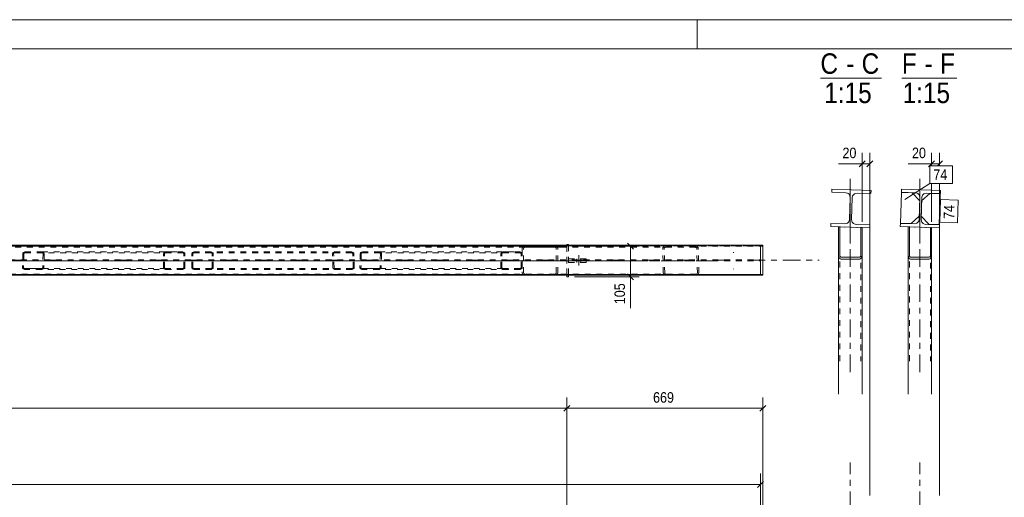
# Model space of a CAD drawing. Header units: millimetres. Extents: x 0 to 914, y 0 to 420.
# Tile 8 of 9: x 588 to 756, y 338 to 420. Entities that reach past the tile are written whole.
import ezdxf

# ---------------------------------------------------------------- set-up
doc = ezdxf.new("R2010")
doc.units = ezdxf.units.MM
for name, pattern in [('XKITLINE00', [0]), ('XKITLINE01', [4, 1, -1, 1, -1]), ('XKITLINE02', [4, 2, -2]), ('XKITLINE03', [6, 3, -1, 1, -1])]:
    doc.linetypes.add(name, pattern=pattern)
for name, color, linetype, lineweight in [('Arkusz rysunku', 3, 'Continuous', 0), ('Element', 2, 'Continuous', 0), ('Inny typ obiektu', 7, 'Continuous', 0), ('Wymiar', 4, 'Continuous', 0), ('Znak elementu', 2, 'Continuous', 0), ('Śruba', 3, 'Continuous', 0)]:
    doc.layers.add(name, color=color, linetype=linetype, lineweight=lineweight)
doc.styles.add('ARIAL', font='ARIAL.TTF')

msp = doc.modelspace()

# ---------------------------------------------------------------- linework, layer by layer
at = {"layer": 'Arkusz rysunku', "linetype": 'XKITLINE00', "lineweight": 0}
for p, q in [((914, 420), (0, 420)), ((704, 415), (704, 420)), ((909, 415), (5, 415))]:
    msp.add_line(p, q, dxfattribs=at)
at = {"layer": 'Element', "linetype": 'XKITLINE03', "lineweight": 0}
for p, q in [((730.11, 392.79), (730.11, 358.86)), ((730.11, 382.63), (730.11, 392.79)), ((741.98, 392.79), (741.98, 358.86)), ((741.98, 382.63), (741.98, 392.79)), ((730.21, 387.74), (730.21, 387.74)), ((742.07, 387.74), (742.07, 387.74)), ((106.58, 378.91), (724.78, 378.91)), ((139.62, 378.83), (691.73, 378.83)), ((591.7, 378.83), (556.37, 378.83)), ((620.38, 378.83), (585.05, 378.83)), ((649.26, 378.83), (613.93, 378.83)), ((677.95, 378.83), (642.62, 378.83)), ((706.83, 378.83), (671.5, 378.83)), ((730.11, 324.38), (730.11, 344.38)), ((741.98, 324.38), (741.98, 344.38))]:
    msp.add_line(p, q, dxfattribs=at)
at = {"layer": 'Element', "linetype": 'XKITLINE00', "lineweight": 0}
for p, q in [((726.96, 390.51), (726.98, 391.04)), ((726.96, 390.51), (726.98, 391.04)), ((729.33, 390.44), (726.96, 390.51)), ((729.33, 390.44), (726.96, 390.51)), ((726.98, 391.04), (733.64, 390.83)), ((726.98, 391.04), (733.64, 390.83)), ((729.33, 390.44), (729.63, 390.37)), ((729.33, 390.44), (729.63, 390.37)), ((730.05, 389.92), (730.1, 389.61)), ((730.05, 389.92), (730.1, 389.61)), ((730.43, 389.6), (730.5, 389.91)), ((730.43, 389.6), (730.5, 389.91)), ((730.95, 390.32), (731.26, 390.38)), ((730.95, 390.32), (731.26, 390.38)), ((733.62, 390.3), (731.26, 390.38)), ((733.62, 390.3), (731.26, 390.38)), ((733.64, 390.83), (733.62, 390.3)), ((733.64, 390.83), (733.62, 390.3)), ((738.86, 390.48), (738.69, 385.21)), ((738.83, 390.51), (738.84, 391.04)), ((738.83, 390.51), (738.84, 391.04)), ((741.19, 390.44), (738.83, 390.51)), ((741.19, 390.44), (738.83, 390.51)), ((738.84, 391.04), (745.51, 390.83)), ((738.84, 391.04), (745.51, 390.83)), ((738.86, 390.48), (740.66, 390.42)), ((740.66, 390.42), (741.95, 389.05)), ((741.19, 390.44), (741.5, 390.37)), ((741.19, 390.44), (741.5, 390.37)), ((741.91, 389.92), (741.97, 389.61)), ((741.91, 389.92), (741.97, 389.61)), ((742.28, 389.03), (743.66, 390.33)), ((742.3, 389.6), (742.37, 389.91)), ((742.3, 389.6), (742.37, 389.91)), ((742.82, 390.32), (743.12, 390.38)), ((742.82, 390.32), (743.12, 390.38)), ((745.49, 390.3), (743.12, 390.38)), ((745.49, 390.3), (743.12, 390.38)), ((743.66, 390.33), (745.46, 390.27)), ((745.46, 390.27), (745.29, 385)), ((745.51, 390.83), (745.49, 390.3)), ((745.51, 390.83), (745.49, 390.3)), ((729.98, 385.88), (730.1, 389.61)), ((729.98, 385.88), (730.1, 389.61)), ((730.32, 385.87), (730.43, 389.6)), ((730.32, 385.87), (730.43, 389.6)), ((741.85, 385.88), (741.97, 389.61)), ((741.85, 385.88), (741.97, 389.61)), ((742.18, 385.87), (742.3, 389.6)), ((742.18, 385.87), (742.3, 389.6)), ((741.87, 386.45), (740.49, 385.16)), ((743.49, 385.06), (742.2, 386.44)), ((726.78, 384.65), (726.79, 385.18)), ((726.78, 384.65), (726.79, 385.18)), ((726.79, 385.18), (729.16, 385.11)), ((726.79, 385.18), (729.16, 385.11)), ((729.47, 385.16), (729.16, 385.11)), ((729.47, 385.16), (729.16, 385.11)), ((729.98, 385.88), (729.91, 385.58)), ((729.98, 385.88), (729.91, 385.58)), ((730.37, 385.56), (730.32, 385.87)), ((730.37, 385.56), (730.32, 385.87)), ((731.09, 385.04), (730.79, 385.12)), ((731.09, 385.04), (730.79, 385.12)), ((731.09, 385.04), (733.46, 384.97)), ((731.09, 385.04), (733.46, 384.97)), ((733.46, 384.97), (733.44, 384.44)), ((733.46, 384.97), (733.44, 384.44)), ((738.64, 384.65), (738.66, 385.18)), ((738.64, 384.65), (738.66, 385.18)), ((738.66, 385.18), (741.02, 385.11)), ((738.66, 385.18), (741.02, 385.11)), ((738.69, 385.21), (740.49, 385.16)), ((741.33, 385.16), (741.02, 385.11)), ((741.33, 385.16), (741.02, 385.11)), ((741.85, 385.88), (741.78, 385.58)), ((741.85, 385.88), (741.78, 385.58)), ((742.23, 385.56), (742.18, 385.87)), ((742.23, 385.56), (742.18, 385.87)), ((742.96, 385.04), (742.65, 385.12)), ((742.96, 385.04), (742.65, 385.12)), ((742.96, 385.04), (745.32, 384.97)), ((742.96, 385.04), (745.32, 384.97)), ((745.29, 385), (743.49, 385.06)), ((745.32, 384.97), (745.3, 384.44)), ((745.32, 384.97), (745.3, 384.44)), ((733.44, 384.44), (726.78, 384.65)), ((733.44, 384.44), (726.78, 384.65)), ((728.11, 384.6), (728.31, 384.6)), ((728.11, 379.8), (728.11, 384.6)), ((728.11, 384.6), (728.31, 384.6)), ((728.11, 379.8), (728.11, 384.6)), ((728.31, 384.6), (728.31, 379.8)), ((728.31, 379.8), (728.31, 384.6)), ((732.11, 384.48), (731.91, 384.49)), ((731.91, 384.49), (731.91, 379.8)), ((732.11, 384.48), (731.91, 384.49)), ((731.91, 384.49), (731.91, 379.8)), ((732.11, 379.8), (732.11, 384.48)), ((732.11, 379.8), (732.11, 384.48)), ((745.3, 384.44), (738.64, 384.65)), ((745.3, 384.44), (738.64, 384.65)), ((739.98, 384.6), (740.18, 384.6)), ((739.98, 379.8), (739.98, 384.6)), ((739.98, 384.6), (740.18, 384.6)), ((739.98, 379.8), (739.98, 384.6)), ((740.18, 384.6), (740.18, 379.8)), ((740.18, 379.8), (740.18, 384.6)), ((743.98, 384.48), (743.78, 384.49)), ((743.78, 384.49), (743.78, 379.8)), ((743.98, 384.48), (743.78, 384.49)), ((743.78, 384.49), (743.78, 379.8)), ((743.98, 379.8), (743.98, 384.48)), ((743.98, 379.8), (743.98, 384.48)), ((116.58, 381.48), (714.78, 381.48)), ((681.73, 381.58), (681.73, 381.48)), ((682.03, 381.58), (681.73, 381.58)), ((682.03, 381.58), (682.03, 381.48)), ((714.78, 381.48), (714.78, 376.48)), ((714.78, 381.47), (715.18, 381.47)), ((715.18, 381.47), (715.18, 376.34)), ((728.11, 379.8), (728.11, 356.02)), ((728.11, 379.8), (728.14, 379.53)), ((728.11, 379.8), (728.14, 379.53)), ((728.33, 379.66), (728.31, 379.8)), ((728.33, 379.66), (728.31, 379.8)), ((731.91, 379.8), (731.9, 379.66)), ((731.91, 379.8), (731.9, 379.66)), ((732.08, 379.53), (732.11, 379.8)), ((732.08, 379.53), (732.11, 379.8)), ((732.11, 379.8), (732.11, 356.02)), ((739.98, 379.8), (739.98, 356.02)), ((739.98, 379.8), (740.01, 379.53)), ((739.98, 379.8), (740.01, 379.53)), ((740.19, 379.66), (740.18, 379.8)), ((740.19, 379.66), (740.18, 379.8)), ((743.78, 379.8), (743.76, 379.66)), ((743.78, 379.8), (743.76, 379.66)), ((743.95, 379.53), (743.98, 379.8)), ((743.95, 379.53), (743.98, 379.8)), ((743.98, 379.8), (743.98, 356.02)), ((728.37, 379.55), (728.33, 379.66)), ((728.37, 379.55), (728.33, 379.66)), ((728.36, 379.14), (728.51, 379.09)), ((728.36, 379.14), (728.51, 379.09)), ((728.43, 379.47), (728.37, 379.55)), ((728.43, 379.47), (728.37, 379.55)), ((728.51, 379.45), (728.43, 379.47)), ((728.51, 379.45), (728.43, 379.47)), ((728.51, 379.45), (731.71, 379.45)), ((728.51, 379.45), (731.71, 379.45)), ((728.51, 379.09), (731.71, 379.09)), ((728.51, 379.09), (731.71, 379.09)), ((731.79, 379.47), (731.71, 379.45)), ((731.79, 379.47), (731.71, 379.45)), ((731.71, 379.09), (731.86, 379.14)), ((731.71, 379.09), (731.86, 379.14)), ((731.85, 379.55), (731.79, 379.47)), ((731.85, 379.55), (731.79, 379.47)), ((731.9, 379.66), (731.85, 379.55)), ((731.9, 379.66), (731.85, 379.55)), ((740.23, 379.55), (740.19, 379.66)), ((740.23, 379.55), (740.19, 379.66)), ((740.22, 379.14), (740.38, 379.09)), ((740.22, 379.14), (740.38, 379.09)), ((740.3, 379.47), (740.23, 379.55)), ((740.3, 379.47), (740.23, 379.55)), ((740.38, 379.45), (740.3, 379.47)), ((740.38, 379.45), (740.3, 379.47)), ((740.38, 379.45), (743.58, 379.45)), ((740.38, 379.45), (743.58, 379.45)), ((740.38, 379.09), (743.58, 379.09)), ((740.38, 379.09), (743.58, 379.09)), ((743.65, 379.47), (743.58, 379.45)), ((743.65, 379.47), (743.58, 379.45)), ((743.58, 379.09), (743.73, 379.14)), ((743.58, 379.09), (743.73, 379.14)), ((743.72, 379.55), (743.65, 379.47)), ((743.72, 379.55), (743.65, 379.47)), ((743.76, 379.66), (743.72, 379.55)), ((743.76, 379.66), (743.72, 379.55)), ((116.58, 376.48), (714.78, 376.48)), ((116.58, 376.47), (714.78, 376.47)), ((714.78, 376.34), (116.58, 376.34)), ((714.78, 376.47), (714.78, 376.48)), ((714.78, 376.48), (714.78, 376.48)), ((714.78, 376.48), (715.18, 376.48)), ((714.78, 376.34), (714.78, 376.48)), ((714.78, 376.33), (714.78, 376.34)), ((116.58, 376.33), (714.78, 376.33)), ((681.73, 376.08), (681.73, 376.33)), ((682.03, 376.08), (681.73, 376.08)), ((682.03, 376.08), (682.03, 376.33)), ((698.69, 376.33), (698.67, 376.33)), ((698.69, 376.33), (703.78, 376.33)), ((698.69, 376.33), (698.69, 376.33)), ((703.78, 376.33), (703.79, 376.33)), ((715.18, 376.34), (714.78, 376.34))]:
    msp.add_line(p, q, dxfattribs=at)
at = {"layer": 'Element', "linetype": 'XKITLINE01', "lineweight": 0}
for p, q in [((741.95, 389.05), (741.87, 386.45)), ((742.2, 386.44), (742.28, 389.03)), ((728.11, 384.6), (732.11, 384.48)), ((728.11, 384.6), (728.11, 379.8)), ((728.31, 361.69), (728.31, 384.6)), ((728.31, 384.6), (732.08, 384.48)), ((731.91, 384.49), (731.91, 361.69)), ((732.11, 384.48), (732.11, 379.8)), ((739.98, 384.6), (743.98, 384.48)), ((739.98, 384.6), (739.98, 379.8)), ((740.18, 361.69), (740.18, 384.6)), ((740.18, 384.6), (743.95, 384.48)), ((743.78, 384.49), (743.78, 361.69)), ((743.98, 384.48), (743.98, 379.8)), ((116.58, 381.47), (714.78, 381.47)), ((681.73, 381.48), (681.73, 376.33)), ((682.03, 381.48), (682.03, 376.33)), ((714.78, 376.48), (714.78, 381.47)), ((714.78, 381.34), (116.58, 381.34)), ((116.58, 381.33), (714.78, 381.33)), ((149.62, 381.33), (681.73, 381.33)), ((149.62, 381.13), (681.73, 381.13)), ((588.91, 380.03), (588.86, 377.63)), ((588.94, 380.15), (588.91, 380.03)), ((589.02, 380.24), (588.94, 380.15)), ((589.14, 380.31), (589.02, 380.24)), ((589.09, 380.03), (589.04, 377.63)), ((589.09, 380.03), (589.11, 380.09)), ((589.11, 380.09), (589.15, 380.14)), ((589.28, 380.33), (589.14, 380.31)), ((589.15, 380.14), (589.21, 380.17)), ((589.21, 380.17), (589.28, 380.18)), ((589.28, 380.33), (592.19, 380.33)), ((589.28, 380.18), (613.28, 380.18)), ((589.28, 380.18), (592.19, 380.18)), ((592.19, 380.33), (616.19, 380.33)), ((592.33, 380.31), (592.19, 380.33)), ((592.19, 380.18), (592.25, 380.17)), ((592.25, 380.17), (592.31, 380.14)), ((592.31, 380.14), (592.35, 380.09)), ((592.36, 380.03), (592.31, 377.63)), ((592.44, 380.24), (592.33, 380.31)), ((592.35, 380.09), (592.36, 380.03)), ((592.52, 380.15), (592.44, 380.24)), ((592.55, 380.03), (592.49, 377.63)), ((592.55, 380.03), (592.52, 380.15)), ((612.92, 380.03), (612.95, 380.15)), ((612.92, 377.63), (612.92, 380.03)), ((612.95, 380.15), (613.03, 380.24)), ((613.03, 380.24), (613.14, 380.31)), ((613.12, 380.09), (613.1, 380.03)), ((613.1, 377.63), (613.1, 380.03)), ((613.15, 380.14), (613.12, 380.09)), ((613.14, 380.31), (613.28, 380.33)), ((613.21, 380.17), (613.15, 380.14)), ((613.28, 380.18), (613.21, 380.17)), ((613.28, 380.33), (616.19, 380.33)), ((613.28, 380.18), (616.19, 380.18)), ((616.19, 380.33), (616.33, 380.31)), ((616.26, 380.17), (616.19, 380.18)), ((616.32, 380.14), (616.26, 380.17)), ((616.36, 380.09), (616.32, 380.14)), ((616.33, 380.31), (616.45, 380.24)), ((616.37, 380.03), (616.36, 380.09)), ((616.37, 377.63), (616.37, 380.03)), ((616.45, 380.24), (616.53, 380.15)), ((616.53, 380.15), (616.56, 380.03)), ((616.56, 377.63), (616.56, 380.03)), ((617.76, 380.03), (617.79, 380.15)), ((617.76, 377.63), (617.76, 380.03)), ((617.79, 380.15), (617.87, 380.24)), ((617.87, 380.24), (617.99, 380.31)), ((617.96, 380.09), (617.94, 380.03)), ((617.94, 377.63), (617.94, 380.03)), ((618, 380.14), (617.96, 380.09)), ((617.99, 380.31), (618.13, 380.33)), ((618.06, 380.17), (618, 380.14)), ((618.13, 380.18), (618.06, 380.17)), ((645.04, 380.33), (618.13, 380.33)), ((645.04, 380.18), (618.13, 380.18)), ((621.03, 380.33), (621.17, 380.31)), ((621.1, 380.17), (621.03, 380.18)), ((621.16, 380.14), (621.1, 380.17)), ((621.2, 380.09), (621.16, 380.14)), ((621.17, 380.31), (621.29, 380.24)), ((621.22, 380.03), (621.2, 380.09)), ((621.22, 377.63), (621.22, 380.03)), ((621.29, 380.24), (621.37, 380.15)), ((621.37, 380.15), (621.4, 380.03)), ((621.4, 377.63), (621.4, 380.03)), ((641.8, 380.15), (641.77, 380.03)), ((641.82, 377.63), (641.77, 380.03)), ((641.87, 380.24), (641.8, 380.15)), ((641.99, 380.31), (641.87, 380.24)), ((641.95, 380.03), (641.97, 380.09)), ((642.01, 377.63), (641.95, 380.03)), ((641.97, 380.09), (642.01, 380.14)), ((642.13, 380.33), (641.99, 380.31)), ((642.01, 380.14), (642.06, 380.17)), ((642.06, 380.17), (642.13, 380.18)), ((645.18, 380.31), (645.04, 380.33)), ((645.04, 380.18), (645.11, 380.17)), ((645.11, 380.17), (645.17, 380.14)), ((645.17, 380.14), (645.21, 380.09)), ((645.3, 380.24), (645.18, 380.31)), ((645.21, 380.09), (645.23, 380.03)), ((645.28, 377.63), (645.23, 380.03)), ((645.38, 380.15), (645.3, 380.24)), ((645.41, 380.03), (645.38, 380.15)), ((645.46, 377.63), (645.41, 380.03)), ((646.48, 380.03), (646.43, 377.63)), ((646.51, 380.15), (646.48, 380.03)), ((646.59, 380.24), (646.51, 380.15)), ((646.71, 380.31), (646.59, 380.24)), ((646.66, 380.03), (646.61, 377.63)), ((646.66, 380.03), (646.67, 380.09)), ((646.67, 380.09), (646.71, 380.14)), ((646.85, 380.33), (646.71, 380.31)), ((646.71, 380.14), (646.77, 380.17)), ((646.77, 380.17), (646.84, 380.18)), ((646.84, 380.18), (670.85, 380.18)), ((646.84, 380.18), (649.75, 380.18)), ((646.85, 380.33), (649.75, 380.33)), ((649.75, 380.33), (673.76, 380.33)), ((649.89, 380.31), (649.75, 380.33)), ((649.75, 380.18), (649.82, 380.17)), ((649.82, 380.17), (649.88, 380.14)), ((649.88, 380.14), (649.92, 380.09)), ((649.93, 380.03), (649.88, 377.63)), ((650.01, 380.24), (649.89, 380.31)), ((649.92, 380.09), (649.93, 380.03)), ((650.09, 380.15), (650.01, 380.24)), ((650.11, 380.03), (650.06, 377.63)), ((650.11, 380.03), (650.09, 380.15)), ((670.49, 380.03), (670.51, 380.15)), ((670.49, 377.63), (670.49, 380.03)), ((670.51, 380.15), (670.59, 380.24)), ((670.59, 380.24), (670.71, 380.31)), ((670.68, 380.09), (670.67, 380.03)), ((670.67, 377.63), (670.67, 380.03)), ((670.72, 380.14), (670.68, 380.09)), ((670.71, 380.31), (670.85, 380.33)), ((670.78, 380.17), (670.72, 380.14)), ((670.85, 380.18), (670.78, 380.17)), ((670.85, 380.33), (673.76, 380.33)), ((670.85, 380.18), (673.76, 380.18)), ((673.76, 380.33), (673.9, 380.31)), ((673.83, 380.17), (673.76, 380.18)), ((673.89, 380.14), (673.83, 380.17)), ((673.93, 380.09), (673.89, 380.14)), ((673.9, 380.31), (674.01, 380.24)), ((673.94, 380.03), (673.93, 380.09)), ((673.94, 377.63), (673.94, 380.03)), ((674.01, 380.24), (674.09, 380.15)), ((674.09, 380.15), (674.12, 380.03)), ((674.12, 380.93), (674.15, 381.09)), ((674.12, 380.93), (674.12, 376.73)), ((674.12, 377.63), (674.12, 380.03)), ((674.38, 381.01), (674.36, 380.93)), ((674.36, 376.73), (674.36, 380.93)), ((674.43, 381.07), (674.38, 381.01)), ((674.42, 381.3), (674.6, 381.33)), ((674.51, 381.12), (674.43, 381.07)), ((674.6, 381.13), (674.51, 381.12)), ((703.67, 381.33), (674.6, 381.33)), ((703.68, 381.13), (674.6, 381.13)), ((679.69, 381.33), (679.88, 381.3)), ((679.78, 381.12), (679.69, 381.13)), ((679.86, 381.07), (679.78, 381.12)), ((679.92, 381.01), (679.86, 381.07)), ((679.93, 380.93), (679.92, 381.01)), ((679.93, 376.73), (679.93, 380.93)), ((680.14, 381.08), (680.18, 380.93)), ((680.18, 376.73), (680.18, 380.93)), ((681.73, 381.33), (681.73, 376.33)), ((698.14, 381.08), (698.11, 380.93)), ((698.2, 376.73), (698.11, 380.93)), ((698.24, 381.21), (698.14, 381.08)), ((698.4, 381.3), (698.24, 381.21)), ((698.35, 380.93), (698.37, 381.01)), ((698.44, 376.73), (698.35, 380.93)), ((698.37, 381.01), (698.42, 381.07)), ((698.58, 381.33), (698.4, 381.3)), ((698.42, 381.07), (698.5, 381.11)), ((698.5, 381.11), (698.59, 381.13)), ((703.86, 381.3), (703.67, 381.33)), ((703.68, 381.13), (703.77, 381.11)), ((703.77, 381.11), (703.85, 381.07)), ((703.85, 381.07), (703.9, 381.01)), ((704.02, 381.21), (703.86, 381.3)), ((703.9, 381.01), (703.92, 380.93)), ((704.01, 376.73), (703.92, 380.93)), ((704.13, 381.08), (704.02, 381.21)), ((704.17, 380.93), (704.13, 381.08)), ((704.26, 376.73), (704.17, 380.93)), ((714.78, 381.33), (715.18, 381.33)), ((116.58, 378.99), (714.78, 378.99)), ((116.58, 378.82), (714.78, 378.82)), ((682.03, 378.53), (682.03, 379.13)), ((682.03, 379.13), (685.03, 379.13)), ((682.03, 379.13), (682.03, 378.53)), ((682.03, 378.53), (685.03, 378.53)), ((685.03, 378.53), (685.03, 379.13)), ((681.73, 376.53), (149.62, 376.53)), ((588.86, 377.63), (588.88, 377.52)), ((588.88, 377.52), (588.96, 377.42)), ((588.96, 377.42), (589.08, 377.36)), ((589.05, 377.58), (589.04, 377.63)), ((589.09, 377.53), (589.05, 377.58)), ((589.08, 377.36), (589.22, 377.33)), ((589.15, 377.49), (589.09, 377.53)), ((589.22, 377.48), (589.15, 377.49)), ((613.28, 377.48), (589.22, 377.48)), ((589.22, 377.48), (592.13, 377.48)), ((592.12, 377.33), (589.22, 377.33)), ((592.12, 377.33), (592.26, 377.36)), ((616.19, 377.33), (592.12, 377.33)), ((592.2, 377.49), (592.13, 377.48)), ((592.26, 377.53), (592.2, 377.49)), ((592.3, 377.58), (592.26, 377.53)), ((592.26, 377.36), (592.38, 377.42)), ((592.31, 377.63), (592.3, 377.58)), ((592.38, 377.42), (592.46, 377.52)), ((592.46, 377.52), (592.49, 377.63)), ((612.95, 377.52), (612.92, 377.63)), ((613.03, 377.42), (612.95, 377.52)), ((613.14, 377.36), (613.03, 377.42)), ((613.1, 377.63), (613.12, 377.57)), ((613.12, 377.57), (613.15, 377.53)), ((613.28, 377.33), (613.14, 377.36)), ((613.15, 377.53), (613.21, 377.49)), ((613.21, 377.49), (613.28, 377.48)), ((616.19, 377.48), (613.28, 377.48)), ((613.28, 377.33), (616.19, 377.33)), ((616.19, 377.48), (616.26, 377.49)), ((616.33, 377.36), (616.19, 377.33)), ((616.26, 377.49), (616.32, 377.53)), ((616.32, 377.53), (616.36, 377.57)), ((616.45, 377.42), (616.33, 377.36)), ((616.36, 377.57), (616.37, 377.63)), ((616.53, 377.52), (616.45, 377.42)), ((616.56, 377.63), (616.53, 377.52)), ((617.79, 377.52), (617.76, 377.63)), ((617.87, 377.42), (617.79, 377.52)), ((617.99, 377.36), (617.87, 377.42)), ((617.94, 377.63), (617.96, 377.57)), ((617.96, 377.57), (618, 377.53)), ((618.13, 377.33), (617.99, 377.36)), ((618, 377.53), (618.06, 377.49)), ((618.06, 377.49), (618.13, 377.48)), ((645.1, 377.48), (618.13, 377.48)), ((645.1, 377.33), (618.13, 377.33)), ((621.03, 377.48), (621.1, 377.49)), ((621.17, 377.36), (621.03, 377.33)), ((621.1, 377.49), (621.16, 377.53)), ((621.16, 377.53), (621.2, 377.57)), ((621.29, 377.42), (621.17, 377.36)), ((621.2, 377.57), (621.22, 377.63)), ((621.37, 377.52), (621.29, 377.42)), ((621.4, 377.63), (621.37, 377.52)), ((641.82, 377.63), (641.85, 377.52)), ((641.85, 377.52), (641.93, 377.42)), ((641.93, 377.42), (642.05, 377.36)), ((642.02, 377.57), (642.01, 377.63)), ((642.06, 377.53), (642.02, 377.57)), ((642.05, 377.36), (642.19, 377.33)), ((642.12, 377.49), (642.06, 377.53)), ((642.19, 377.48), (642.12, 377.49)), ((645.17, 377.49), (645.1, 377.48)), ((645.1, 377.33), (645.24, 377.36)), ((645.23, 377.53), (645.17, 377.49)), ((645.26, 377.57), (645.23, 377.53)), ((645.24, 377.36), (645.36, 377.42)), ((645.28, 377.63), (645.26, 377.57)), ((645.36, 377.42), (645.43, 377.52)), ((645.43, 377.52), (645.46, 377.63)), ((646.43, 377.63), (646.45, 377.52)), ((646.45, 377.52), (646.53, 377.42)), ((646.53, 377.42), (646.64, 377.36)), ((646.62, 377.58), (646.61, 377.63)), ((646.66, 377.53), (646.62, 377.58)), ((646.64, 377.36), (646.78, 377.33)), ((646.72, 377.49), (646.66, 377.53)), ((646.79, 377.48), (646.72, 377.49)), ((649.69, 377.33), (646.78, 377.33)), ((670.85, 377.48), (646.79, 377.48)), ((646.79, 377.48), (649.69, 377.48)), ((649.76, 377.49), (649.69, 377.48)), ((649.69, 377.33), (649.83, 377.36)), ((673.76, 377.33), (649.69, 377.33)), ((649.82, 377.53), (649.76, 377.49)), ((649.86, 377.58), (649.82, 377.53)), ((649.83, 377.36), (649.95, 377.42)), ((649.88, 377.63), (649.86, 377.58)), ((649.95, 377.42), (650.03, 377.52)), ((650.03, 377.52), (650.06, 377.63)), ((670.51, 377.52), (670.49, 377.63)), ((670.59, 377.42), (670.51, 377.52)), ((670.71, 377.36), (670.59, 377.42)), ((670.67, 377.63), (670.68, 377.57)), ((670.68, 377.57), (670.72, 377.53)), ((670.85, 377.33), (670.71, 377.36)), ((670.72, 377.53), (670.78, 377.49)), ((670.78, 377.49), (670.85, 377.48)), ((673.76, 377.48), (670.85, 377.48)), ((670.85, 377.33), (673.76, 377.33)), ((673.76, 377.48), (673.83, 377.49)), ((673.9, 377.36), (673.76, 377.33)), ((673.83, 377.49), (673.89, 377.53)), ((673.89, 377.53), (673.93, 377.57)), ((674.01, 377.42), (673.9, 377.36)), ((673.93, 377.57), (673.94, 377.63)), ((674.09, 377.52), (674.01, 377.42)), ((674.12, 377.63), (674.09, 377.52)), ((674.15, 376.58), (674.12, 376.73)), ((674.36, 376.73), (674.38, 376.66)), ((674.38, 376.66), (674.43, 376.59)), ((674.6, 376.33), (674.42, 376.36)), ((674.43, 376.59), (674.51, 376.55)), ((674.51, 376.55), (674.6, 376.53)), ((703.78, 376.53), (674.6, 376.53)), ((679.69, 376.53), (679.78, 376.55)), ((679.88, 376.36), (679.69, 376.33)), ((679.78, 376.55), (679.86, 376.59)), ((679.86, 376.59), (679.92, 376.66)), ((679.92, 376.66), (679.93, 376.73)), ((680.18, 376.73), (680.14, 376.58)), ((698.24, 376.58), (698.2, 376.73)), ((698.32, 376.48), (698.24, 376.58)), ((698.35, 376.45), (698.32, 376.48)), ((698.35, 376.45), (698.5, 376.36)), ((698.46, 376.65), (698.44, 376.73)), ((698.51, 376.59), (698.46, 376.65)), ((698.69, 376.33), (698.5, 376.36)), ((698.59, 376.55), (698.51, 376.59)), ((698.69, 376.53), (698.59, 376.55)), ((703.87, 376.54), (703.78, 376.53)), ((703.79, 376.33), (703.96, 376.36)), ((703.95, 376.59), (703.87, 376.54)), ((704, 376.65), (703.95, 376.59)), ((703.96, 376.36), (704.12, 376.45)), ((704.01, 376.73), (704, 376.65)), ((704.12, 376.45), (704.15, 376.48)), ((704.15, 376.48), (704.22, 376.58)), ((704.22, 376.58), (704.26, 376.73)), ((714.78, 376.48), (714.78, 376.48)), ((714.78, 376.48), (714.78, 376.48)), ((714.78, 376.34), (714.78, 376.47)), ((681.73, 376.33), (149.62, 376.33)), ((698.67, 376.33), (674.6, 376.33))]:
    msp.add_line(p, q, dxfattribs=at)
at = {"layer": 'Element', "linetype": 'XKITLINE00', "lineweight": 0}
for centre, radius, start, end in [((729.3, 389.64), 0.8, 20.6923, 65.6923), ((729.3, 389.64), 0.8, 20.6923, 65.6923), ((731.23, 389.58), 0.8, 110.6923, 155.6923), ((731.23, 389.58), 0.8, 110.6923, 155.6923), ((741.17, 389.64), 0.8, 20.6923, 65.6923), ((741.17, 389.64), 0.8, 20.6923, 65.6923), ((743.1, 389.58), 0.8, 110.6923, 155.6923), ((743.1, 389.58), 0.8, 110.6923, 155.6923), ((729.18, 385.91), 0.8, 290.6923, 335.6923), ((729.18, 385.91), 0.8, 290.6923, 335.6923), ((731.12, 385.84), 0.8, 200.6923, 245.6923), ((731.12, 385.84), 0.8, 200.6923, 245.6923), ((741.05, 385.91), 0.8, 290.6923, 335.6923), ((741.05, 385.91), 0.8, 290.6923, 335.6923), ((742.98, 385.84), 0.8, 200.6923, 245.6923), ((742.98, 385.84), 0.8, 200.6923, 245.6923), ((728.79, 379.64), 0.658, 189.9249, 228.9862), ((728.79, 379.64), 0.658, 189.9249, 228.9862), ((731.43, 379.64), 0.658, 311.013, 350.0744), ((731.43, 379.64), 0.658, 311.013, 350.0744), ((740.66, 379.64), 0.658, 189.9249, 228.9862), ((740.66, 379.64), 0.658, 189.9249, 228.9862), ((743.3, 379.64), 0.658, 311.013, 350.0744), ((743.3, 379.64), 0.658, 311.013, 350.0744)]:
    msp.add_arc(centre, radius, start, end, dxfattribs=at)
at = {"layer": 'Element', "linetype": 'XKITLINE01', "lineweight": 0}
for centre, start, end in [((674.55, 380.87), 107.3954, 151.6576), ((679.74, 380.87), 28.3326, 72.5948), ((674.55, 376.79), 208.3326, 252.5948), ((679.74, 376.79), 287.3954, 331.6576)]:
    msp.add_arc(centre, 0.451, start, end, dxfattribs=at)
at = {"layer": 'Inny typ obiektu', "linetype": 'XKITLINE00', "lineweight": 0}
for p, q in [((725.01, 410), (735.41, 410)), ((738.9, 410), (748.26, 410))]:
    msp.add_line(p, q, dxfattribs=at)
at = {"layer": 'Wymiar', "linetype": 'XKITLINE00', "lineweight": 0}
for p, q in [((732.11, 385.48), (732.11, 397.24)), ((733.44, 338.71), (733.44, 397.24)), ((743.98, 395.03), (743.98, 397.24)), ((745.31, 395.03), (745.31, 397.24)), ((732.11, 395.38), (728.09, 395.38)), ((732.11, 395.38), (728.09, 395.38)), ((732.62, 395.89), (731.6, 394.87)), ((732.11, 395.38), (733.44, 395.38)), ((733.95, 395.89), (732.94, 394.87)), ((743.98, 395.38), (739.96, 395.38)), ((743.98, 395.38), (739.96, 395.38)), ((744.49, 395.89), (743.47, 394.87)), ((743.98, 395.38), (745.31, 395.38)), ((745.82, 395.89), (744.96, 395.03)), ((743.98, 385.48), (743.98, 392.03)), ((745.31, 338.71), (745.31, 392.03)), ((692.11, 381.84), (693.13, 380.82)), ((682.73, 381.33), (694.06, 381.33)), ((692.62, 376.08), (692.62, 381.33)), ((692.11, 376.59), (693.13, 375.57)), ((683.03, 376.08), (694.06, 376.08)), ((692.62, 376.08), (692.62, 370.73)), ((692.62, 376.08), (692.62, 370.73)), ((681.73, 256.47), (681.73, 355.47)), ((681.73, 256.47), (681.73, 355.47)), ((715.18, 296.32), (715.18, 355.47)), ((149.62, 353.61), (681.73, 353.61)), ((682.24, 354.12), (681.22, 353.1)), ((682.24, 354.12), (681.22, 353.1)), ((681.73, 353.61), (715.18, 353.61)), ((715.68, 354.12), (714.67, 353.1)), ((715.28, 341.12), (714.27, 340.1)), ((714.78, 296.47), (714.78, 342.47)), ((121.18, 340.61), (714.78, 340.61))]:
    msp.add_line(p, q, dxfattribs=at)
at = {"layer": 'Znak elementu', "linetype": 'XKITLINE00', "lineweight": 0}
for p, q in [((743.67, 395.03), (747.54, 395.03)), ((743.67, 392.03), (743.67, 395.03)), ((747.54, 392.03), (747.54, 395.03)), ((739.43, 389.29), (743.67, 392.03)), ((743.67, 392.03), (747.54, 392.03)), ((745.4, 385.4), (745.52, 389.27)), ((748.52, 389.17), (745.52, 389.27)), ((748.4, 385.31), (748.52, 389.17)), ((748.4, 385.31), (745.4, 385.4))]:
    msp.add_line(p, q, dxfattribs=at)
at = {"layer": 'Śruba', "linetype": 'XKITLINE02', "lineweight": 0}
for p, q in [((683.78, 378.03), (683.78, 379.78)), ((710.18, 380.19), (710.18, 380.26)), ((683.43, 378.53), (683.43, 379.13)), ((684.13, 378.53), (684.13, 379.13)), ((710.18, 377.39), (710.18, 377.46))]:
    msp.add_line(p, q, dxfattribs=at)

# ---------------------------------------------------------------- texts
at = {"layer": 'Inny typ obiektu', "style": 'ARIAL', "width": 0.85}
for s, p in [('C', (725.01, 410.75)), ('C', (732.04, 410.75)), ('F', (738.9, 410.75)), ('F', (745.41, 410.75)), ('-', (729.43, 410.75)), ('-', (742.8, 410.75)), ('1:15', (725.67, 405.75)), ('1:15', (739.04, 405.75))]:
    msp.add_text(s, height=3.5, dxfattribs=at).set_placement(p)
at = {"layer": 'Wymiar', "style": 'ARIAL', "width": 0.85}
for s, p in [('20', (728.77, 396.34)), ('20', (740.63, 396.34)), ('669', (696.45, 354.57))]:
    msp.add_text(s, height=1.8, dxfattribs=at).set_placement(p)
msp.add_text('105', height=1.8, rotation=90.0002, dxfattribs=at).set_placement((691.66, 371.4))
at = {"layer": 'Znak elementu', "style": 'ARIAL', "width": 0.85}
msp.add_text('74', height=1.8, dxfattribs=at).set_placement((744.27, 392.63))
msp.add_text('74', height=1.8, rotation=88.1897, dxfattribs=at).set_placement((747.82, 385.93))

doc.saveas('drawing.dxf')
